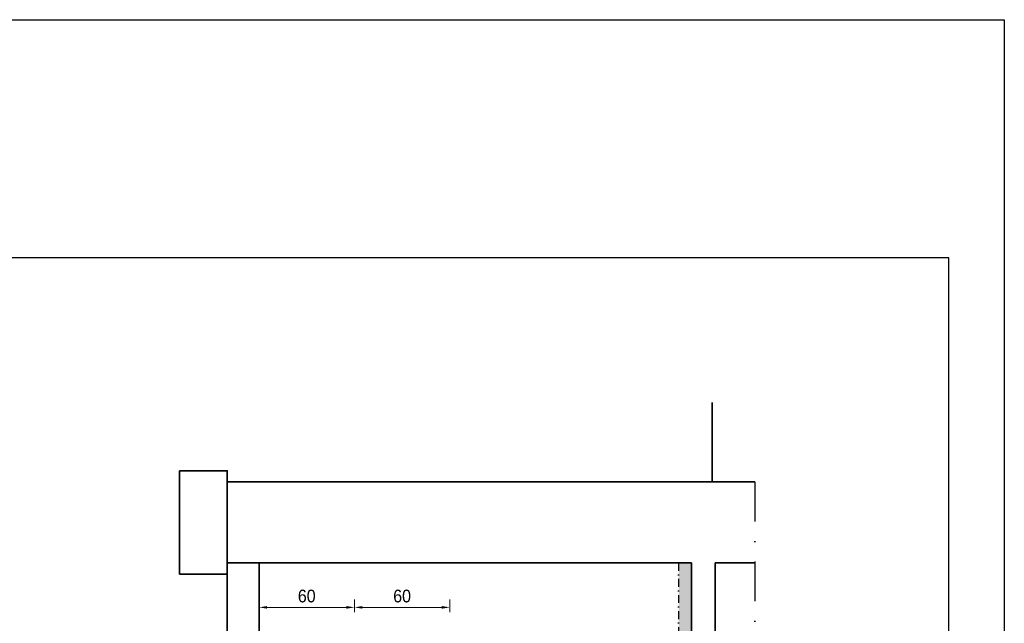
# Model space of a CAD drawing. Header units: millimetres. Extents: x -15538 to -14053, y -265397 to -264347.
# Tile 35 of 35: x -14672 to -14053, y -264727 to -264347. Entities that reach past the tile are written whole.
import ezdxf

# ---------------------------------------------------------------- set-up
doc = ezdxf.new("R2010")
doc.units = ezdxf.units.MM
doc.linetypes.add('ACAD_ISO05W100', pattern=[33, 24, -3, 0, -3, 0, -3])
doc.linetypes.add('DASHDOT2', pattern=[0.5, 0.25, -0.125, 0, -0.125])
doc.layers.get('0').update_dxf_attribs({"color": 20, "lineweight": 35})
doc.layers.get('Defpoints').update_dxf_attribs({"lineweight": 9})
for name, color, linetype in [('-- Budynek', 35, 'Continuous'), ('-- RAMKA', 11, 'Continuous'), ('Oś', 1, 'ACAD_ISO05W100')]:
    doc.layers.add(name, color=color, linetype=linetype)
doc.layers.add('-- CO_opis', color=11, linetype='Continuous', lineweight=0)
doc.layers.add('WYMIARY', color=123, linetype='Continuous', lineweight=9)
doc.styles.add('1-100', font='arial.ttf', dxfattribs={"width": 0.5, "oblique": 5, "height": 20})
doc.styles.add('INSTADT', font='arial.ttf', dxfattribs={"width": 0.9})
doc.dimstyles.new('1-100', dxfattribs={"dimtxt": 20, "dimasz": 0.4, "dimexe": 15, "dimexo": 0.1, "dimgap": 2, "dimtad": 1, "dimdec": 0, "dimdsep": 46, "dimtxsty": '1-100', "dimblk": 'wymiarowa', "dimcen": 0, "dimse1": 1, "dimse2": 1, "dimclrd": 256, "dimclre": 256, "dimclrt": 2, "dimadec": 0, "dimazin": 0, "dimtfac": 1, "dimtdec": 0, "dimtix": 1, "dimtofl": 0, "dimtmove": 1, "dimatfit": 0, "dimldrblk": 'wymiarowa', "dimfxl": 1, "dimtolj": 1, "dimtzin": 0, "dimlwd": -1, "dimlwe": -1, "dimarcsym": 0})

# ---------------------------------------------------------------- blocks, each defined once
blk = doc.blocks.new('*U356')
at = {"layer": '-- RAMKA', "color": 50}
blk.add_line((0, 2970), (300, 2970), dxfattribs=at)
blk.add_lwpolyline([(0, 2970), (2100, 2970), (2100, 0), (0, 0)], close=True, dxfattribs=at)
at = {"layer": '-- RAMKA', "color": 11}
blk.add_lwpolyline([(300, 69.4), (2030, 69.4), (2030, 2900), (300, 2900)], close=True, dxfattribs=at)
blk = doc.blocks.new('*D326')
at = {"layer": '-- CO_opis', "color": 50, "linetype": 'Continuous', "ltscale": 2}
for p, q in [((-14521.62, -264719.97), (-14521.62, -264711.9)), ((-14461.63, -264719.97), (-14461.63, -264711.9))]:
    blk.add_line(p, q, dxfattribs=at)
at = {"layer": '-- CO_opis', "linetype": 'Continuous', "lineweight": 5, "ltscale": 2}
blk.add_line((-14466.63, -264716.9), (-14516.62, -264716.9), dxfattribs=at)
at = {"layer": '-- CO_opis', "linetype": 'Continuous', "ltscale": 2}
for points in [[(-14516.62, -264716.07), (-14516.62, -264717.74), (-14521.62, -264716.9)], [(-14466.63, -264716.07), (-14466.63, -264717.74), (-14461.63, -264716.9)]]:
    blk.add_solid(points, dxfattribs=at)
at = {"layer": 'Defpoints', "color": 0, "linetype": 'Continuous', "ltscale": 2}
for p in [(-14521.62, -264716.9), (-14521.62, -264725.97), (-14461.63, -264725.97)]:
    blk.add_point(p, dxfattribs=at)
at = {"layer": '-- CO_opis', "color": 1, "linetype": 'Continuous', "ltscale": 2, "insert": (-14491.63, -264709.82), "char_height": 8, "attachment_point": 5, "style": 'INSTADT'}
blk.add_mtext('\\A1;60', dxfattribs=at)
blk = doc.blocks.new('_ArchTick')
at = {"color": 0, "linetype": 'ByBlock', "const_width": 0.15}
blk.add_lwpolyline([(-0.5, -0.5), (0.5, 0.5)], dxfattribs=at)
blk = doc.blocks.new('wymiarowa')
at = {"layer": 'WYMIARY'}
for p, q in [((0, 25), (0, -25)), ((-17, 0), (17, 0))]:
    blk.add_line(p, q, dxfattribs=at)
at = {"layer": 'WYMIARY', "xscale": 17, "yscale": 17, "zscale": 17, "rotation": 180}
blk.add_blockref('_ArchTick', (0, 0), dxfattribs=at)
blk = doc.blocks.new('*D327')
at = {"layer": '-- CO_opis', "color": 50, "linetype": 'Continuous', "ltscale": 2}
for p, q in [((-14461.63, -264719.97), (-14461.63, -264711.9)), ((-14401.63, -264719.97), (-14401.63, -264711.9))]:
    blk.add_line(p, q, dxfattribs=at)
at = {"layer": '-- CO_opis', "linetype": 'Continuous', "lineweight": 5, "ltscale": 2}
blk.add_line((-14456.63, -264716.9), (-14406.63, -264716.9), dxfattribs=at)
at = {"layer": '-- CO_opis', "linetype": 'Continuous', "ltscale": 2}
for points in [[(-14456.63, -264716.07), (-14456.63, -264717.74), (-14461.63, -264716.9)], [(-14406.63, -264716.07), (-14406.63, -264717.74), (-14401.63, -264716.9)]]:
    blk.add_solid(points, dxfattribs=at)
at = {"layer": 'Defpoints', "color": 0, "linetype": 'Continuous', "ltscale": 2}
for p in [(-14401.63, -264716.9), (-14461.63, -264725.97), (-14401.63, -264725.97)]:
    blk.add_point(p, dxfattribs=at)
at = {"layer": '-- CO_opis', "color": 1, "linetype": 'Continuous', "ltscale": 2, "insert": (-14431.63, -264709.82), "char_height": 8, "attachment_point": 5, "style": 'INSTADT'}
blk.add_mtext('\\A1;60', dxfattribs=at)

msp = doc.modelspace()

# ---------------------------------------------------------------- hatches: boundary and pattern name
at = {"layer": 'Oś', "linetype": 'DASHDOT2', "ltscale": 300}
h = msp.add_hatch(dxfattribs=at)
h.set_pattern_fill('HONEY', color=50, scale=1.5, angle=45)
h.set_pattern_definition([(45, (-145794.732, -213145.5314), (2.13497036, 7.96781778), [4.7625, -9.525]), (165, (-145794.732, -213145.5314), (-7.96781779, -2.13497033), [4.7625, -9.525]), (105, (-145794.732, -213145.5314), (-5.83284743, 5.83284745), [-9.525, 4.7625])])
h.paths.add_polyline_path([(-14257.62, -264688.94), (-14257.62, -265185.94), (-14249.62, -265185.94), (-14249.62, -264688.94)])

# ---------------------------------------------------------------- linework, layer by layer
at = {"layer": '-- Budynek', "color": 50, "linetype": 'DASHDOT2', "ltscale": 100}
msp.add_lwpolyline([(-14209.62, -264637.94), (-14209.62, -265260.94), (-14541.62, -265260.94)], dxfattribs=at)
for p, q in [((-14236.62, -264587.94), (-14236.62, -264637.94)), ((-14541.62, -264637.94), (-14209.62, -264637.94)), ((-14541.62, -264688.94), (-14249.62, -264688.94)), ((-14541.62, -264688.94), (-14541.62, -265260.94)), ((-14521.62, -264688.94), (-14521.62, -265185.94)), ((-14249.62, -264688.94), (-14249.62, -265185.94)), ((-14234.62, -264688.94), (-14234.62, -265185.94)), ((-14234.62, -264688.94), (-14209.62, -264688.94))]:
    msp.add_line(p, q)
msp.add_lwpolyline([(-14571.62, -264630.94), (-14541.62, -264630.94), (-14541.62, -264695.94), (-14571.62, -264695.94)], close=True)
at = {"layer": 'Oś', "color": 50, "linetype": 'DASHDOT2', "ltscale": 20}
msp.add_line((-14257.62, -264688.94), (-14257.62, -265185.94), dxfattribs=at)

# ---------------------------------------------------------------- block references
at = {"xscale": 0.5, "yscale": 0.5, "zscale": 0.5, "rotation": 270}
msp.add_blockref('*U356', (-15537.73, -264346.94), dxfattribs=at)

# ---------------------------------------------------------------- dimensions: what is measured, and where the dimension line sits
at = {"layer": '-- CO_opis', "linetype": 'Continuous', "ltscale": 2}
dim = msp.add_linear_dim(base=(-14521.62, -264716.9), p1=(-14461.63, -264725.97), p2=(-14521.62, -264725.97), dimstyle='1-100', override={"dimtxt": 8, "dimasz": 5, "dimexe": 5, "dimexo": 6, "dimgap": 3, "dimtxsty": 'INSTADT', "dimsah": 1, "dimse1": 0, "dimse2": 0, "dimclre": 50, "dimclrt": 1, "dimfxl": 30, "dimfxlon": 1, "dimlwd": 5}, dxfattribs=at)
dim.commit()
dim.dimension.update_dxf_attribs({"geometry": '*D326', "text_midpoint": (-14491.63, -264709.82)})
dim = msp.add_linear_dim(base=(-14401.63, -264716.9), p1=(-14461.63, -264725.97), p2=(-14401.63, -264725.97), angle=180, dimstyle='1-100', override={"dimtxt": 8, "dimasz": 5, "dimexe": 5, "dimexo": 6, "dimgap": 3, "dimtxsty": 'INSTADT', "dimsah": 1, "dimse1": 0, "dimse2": 0, "dimclre": 50, "dimclrt": 1, "dimfxl": 30, "dimfxlon": 1, "dimlwd": 5}, dxfattribs=at)
dim.commit()
dim.dimension.update_dxf_attribs({"geometry": '*D327', "text_midpoint": (-14431.63, -264709.82)})

doc.saveas('drawing.dxf')
